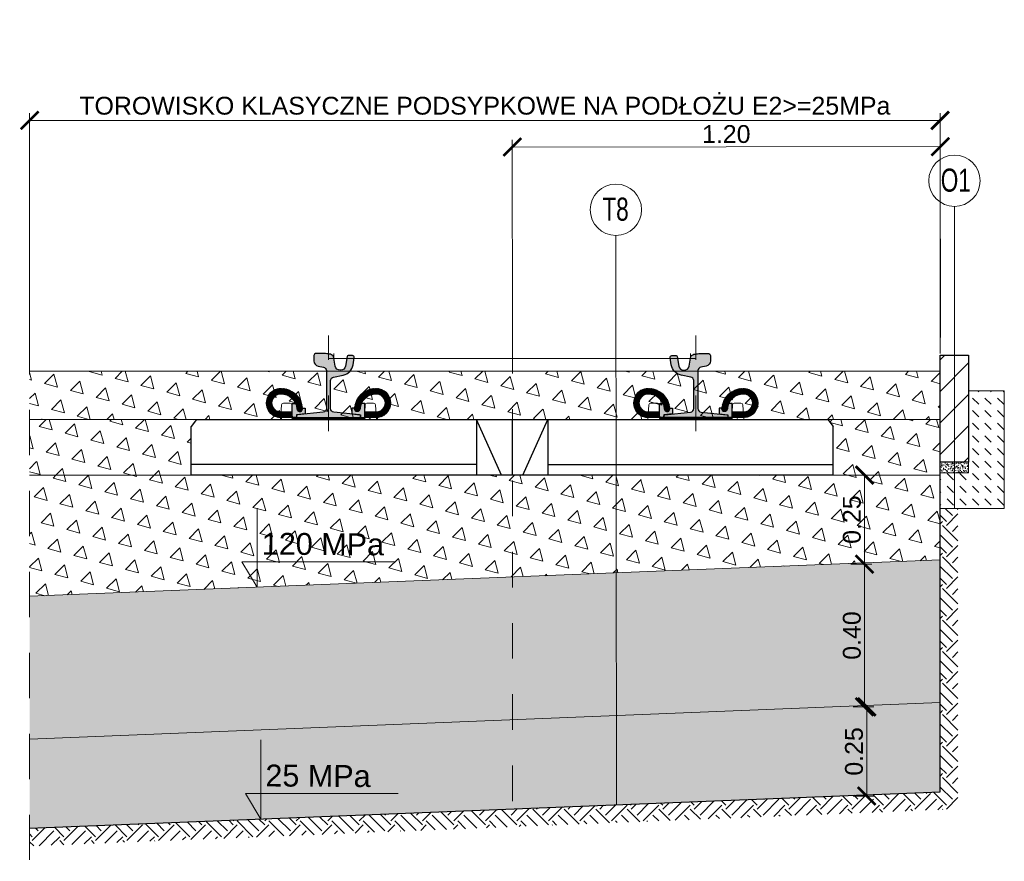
# Model space of a CAD drawing. Header units: feet. Extents: x 210.7 to 255.4, y -209.3 to -191.9.
# Tile 20 of 25: x 238.9 to 241.6, y -201.5 to -199.1. Entities that reach past the tile are written whole.
import ezdxf

# ---------------------------------------------------------------- set-up
doc = ezdxf.new("R2010")
doc.units = ezdxf.units.FT
doc.header["$MEASUREMENT"] = 0
doc.header["$PDMODE"] = 34
doc.linetypes.add('DASHDOT2', pattern=[12.7, 6.35, -3.175, 0, -3.175])
doc.linetypes.add('DASHED', pattern=[19.05, 12.7, -6.350000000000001])
for name, color, linetype, lineweight in [('BETON kresk', 8, 'Continuous', 9), ('Geowłóknina', 160, 'Continuous', 30), ('M_PRZERYWANE', 1, 'DASHED', 20), ('Miesz_niezw', 251, 'Continuous', 9), ('Mieszanka_niezw_0_315', 44, 'Continuous', 15), ('Opis', 7, 'Continuous', 15), ('Opis (wydruk czarny)', 7, 'Continuous', 15), ('Osie', 1, 'DASHDOT2', 13), ('oś-szyny', 1, 'DASHDOT2', 0), ('Podkład', 7, 'Continuous', 30), ('Podlew ciągły z poliuretanu', 1, 'Continuous', 9), ('Podsypka cementowo-piaskowa', 251, 'Continuous', 15), ('Podłoże gruntowe', 7, 'Continuous', 13), ('Sb3', 7, 'Continuous', 15), ('sb4', 7, 'Continuous', 15), ('Wymiar', 7, 'Continuous', 15)]:
    doc.layers.add(name, color=color, linetype=linetype, lineweight=lineweight)
for name, color, linetype in [('beton obram', 7, 'Continuous'), ('Podkadka sprężysta', 1, 'Continuous'), ('Szyna', 7, 'Continuous')]:
    doc.layers.add(name, color=color, linetype=linetype)
doc.layers.add('brudnopis', color=50, linetype='Continuous', lineweight=30, plot=False)
doc.styles.add('opis', font='arial.ttf', dxfattribs={"height": 0.05})
doc.styles.add('Opis_1_25', font='arial.ttf', dxfattribs={"height": 0.05})
doc.styles.add('Romans', font='romans.shx', dxfattribs={"width": 0.7})
doc.dimstyles.new('1_25_DK$0', dxfattribs={"dimtxt": 0.05, "dimasz": 0.05, "dimexe": 0.02, "dimexo": 0.05, "dimgap": 0.01, "dimtad": 1, "dimdec": 3, "dimzin": 3, "dimdsep": 46, "dimtxsty": 'Opis_1_25', "dimblk": 'ARCHTICK', "dimcen": 0.05, "dimclrd": 256, "dimclre": 256, "dimazin": 3, "dimtfac": 1, "dimtdec": 3, "dimtofl": 0, "dimtmove": 0, "dimatfit": 3, "dimldrblk": 'ARCHTICK', "dimfxl": 1, "dimfrac": 2, "dimtolj": 1, "dimtzin": 3, "dimlwd": -1, "dimlwe": -1, "dimarcsym": 0})
pattern_1 = [(105, (17.54245236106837, 0), (-0.07244443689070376, 0.01941142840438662), [0.03750000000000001, -0.03750000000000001]), (165, (17.54245236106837, 0), (-0.05303300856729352, -0.05303300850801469), [0.03750000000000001, -0.03750000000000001]), (45, (17.50623014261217, 0.009705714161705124), (-0.01941142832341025, 0.07244443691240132), [0.03750000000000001, -0.03750000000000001])]
pattern_2 = [(49.99999999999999, (-1.302596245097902, 0), (0.07172601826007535, -0.006275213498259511), [0.0075, -0.0825]), (355, (-1.302596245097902, 0), (-0.0138751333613, 0.07521921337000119), [0.006, -0.066]), (100.45144446, (-1.296619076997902, -0.0005229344), (0.0578508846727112, 0.06894399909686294), [0.006374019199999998, -0.07011421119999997]), (46.18420000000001, (-1.302596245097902, 0.02), (0.1067241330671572, -0.01655192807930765), [0.01125, -0.12375]), (96.63563549, (-1.293702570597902, 0.0186206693), (0.09346619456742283, 0.09741186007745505), [0.0095610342, -0.105171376]), (351.1841639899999, (-1.302596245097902, 0.02), (0.09346619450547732, 0.09741186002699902), [0.009000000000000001, -0.0990000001]), (21, (-1.292596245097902, 0.015), (0.05969070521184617, -0.04026188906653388), [0.0075, -0.0825]), (326.0000000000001, (-1.292596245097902, 0.015), (0.02433153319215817, 0.0725150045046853), [0.006, -0.066]), (71.45144474, (-1.287622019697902, 0.0116448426), (0.08402223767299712, 0.03225311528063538), [0.006374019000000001, -0.0701142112]), (37.50000000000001, (-1.302596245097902, 0), (0.001215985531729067, 0.03328938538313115), [0, -0.0652, 0, -0.067, 0, -0.06625]), (7.499999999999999, (-1.302596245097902, 0), (0.02630695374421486, 0.03944117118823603), [0, -0.0382, 0, -0.0637, 0, -0.02525]), (327.5, (-1.324896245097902, 0), (0.0533822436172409, -0.002255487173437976), [0, -0.025, 0, -0.078, 0, -0.1035]), (317.5, (-1.334896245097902, 0), (0.05831861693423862, 0.01001049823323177), [0, -0.0325, 0, -0.0518, 0, -0.0735])]

# ---------------------------------------------------------------- blocks, each defined once
blk = doc.blocks.new('_ArchTick')
at = {"color": 0, "linetype": 'ByBlock', "lineweight": 0, "const_width": 0.15}
blk.add_lwpolyline([(-0.5, -0.5), (0.5, 0.5)], dxfattribs=at)
blk = doc.blocks.new('*D75')
at = {"layer": 'DEFPOINTS', "color": 0, "transparency": 16777216}
for p in [(241.4677424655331, -199.4071467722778), (238.9144882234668, -200.1108375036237), (241.4677424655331, -200.1108375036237)]:
    blk.add_point(p, dxfattribs=at)
at = {"layer": 'Wymiar', "transparency": 16777216}
for p, q in [((238.9144882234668, -200.0608375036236), (238.9144882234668, -199.3871467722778)), ((241.4677424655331, -200.0608375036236), (241.4677424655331, -199.3871467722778)), ((238.9144882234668, -199.4071467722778), (241.4677424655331, -199.4071467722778))]:
    blk.add_line(p, q, dxfattribs=at)
at = {"layer": 'Wymiar', "transparency": 16777216, "xscale": 0.05, "yscale": 0.05, "zscale": 0.05, "rotation": 180}
blk.add_blockref('_ArchTick', (238.9144882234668, -199.4071467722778), dxfattribs=at)
at = {"layer": 'Wymiar', "transparency": 16777216, "xscale": 0.05, "yscale": 0.05, "zscale": 0.05}
blk.add_blockref('_ArchTick', (241.4677424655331, -199.4071467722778), dxfattribs=at)
at = {"layer": 'Wymiar', "color": 0, "transparency": 16777216, "insert": (240.1911153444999, -199.3663657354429), "char_height": 0.05, "attachment_point": 5, "style": 'Opis_1_25'}
blk.add_mtext('\\A1;TOROWISKO KLASYCZNE PODSYPKOWE NA PODŁOŻU E2>=25MPa', dxfattribs=at)
blk = doc.blocks.new('*D76')
at = {"layer": 'DEFPOINTS', "color": 0, "transparency": 16777216}
for p in [(241.46815975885, -199.4808866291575), (240.2686472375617, -200.0669116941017), (241.4686472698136, -200.0659117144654)]:
    blk.add_point(p, dxfattribs=at)
at = {"layer": 'Wymiar', "transparency": 16777216}
for p, q in [((240.2686055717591, -200.0169117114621), (240.268143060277, -199.461886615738)), ((241.468605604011, -200.0159117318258), (241.468143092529, -199.4608866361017)), ((240.2681597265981, -199.4818866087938), (241.46815975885, -199.4808866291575))]:
    blk.add_line(p, q, dxfattribs=at)
at = {"layer": 'Wymiar', "transparency": 16777216, "xscale": 0.05, "yscale": 0.05, "zscale": 0.05}
for p, rotation in [((240.2681597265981, -199.4818866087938), 180.0477454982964), ((241.46815975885, -199.4808866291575), 0.04774549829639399)]:
    blk.add_blockref('_ArchTick', p, dxfattribs=dict(at, rotation=rotation))
at = {"layer": 'Wymiar', "color": 0, "transparency": 16777216, "insert": (240.8681301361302, -199.4458579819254), "char_height": 0.05, "attachment_point": 5, "rotation": 0.047745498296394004, "style": 'Opis_1_25'}
blk.add_mtext('\\A1;1.20', dxfattribs=at)
blk = doc.blocks.new('PS-60R2-SB4-1800')
h = blk.add_hatch(color=251)
edge = h.paths.add_edge_path()
edge.add_arc((-64.85020978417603, 18.20540894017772), 4.499999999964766, 4.328325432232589, 24.187061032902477, ccw=False)
edge.add_arc((-59.5653256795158, 18.60540894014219), 0.8000000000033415, 184.3283254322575, 364.3283254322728)
edge.add_arc((-64.85020978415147, 18.2054089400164), 6.099999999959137, 4.328325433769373, 5.518464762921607)
edge.add_line((-58.77848170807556, 18.79202480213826), (-58.02596563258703, 18.79189964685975))
edge.add_line((-58.02596563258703, 18.79189964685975), (-58.01851709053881, 17.15335696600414))
edge.add_line((-58.01851709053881, 17.15335696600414), (-60.51127112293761, 16.90517299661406))
edge.add_line((-60.51127112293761, 16.90517299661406), (-60.51143550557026, 16.10521954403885))
edge.add_line((-60.51143550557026, 16.10521954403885), (-61.65020978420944, 16.1054089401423))
edge.add_line((-61.65020978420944, 16.1054089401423), (-61.70545377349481, 17.70880618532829))
edge.add_line((-61.70545377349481, 17.70880618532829), (-61.70506451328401, 20.04929525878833))
edge.add_line((-61.70506451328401, 20.04929525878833), (-60.74525279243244, 20.04913562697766))
h = blk.add_hatch(color=251)
edge = h.paths.add_edge_path()
edge.add_arc((-38.14976804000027, 18.20942884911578), 4.499999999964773, 155.8129389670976, 175.6716745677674)
edge.add_arc((-43.43465214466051, 18.60942884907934), 0.8000000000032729, 175.6716745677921, 355.6716745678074, ccw=False)
edge.add_arc((-38.14976804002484, 18.20942884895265), 6.099999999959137, 174.4815352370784, 175.6716745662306, ccw=False)
edge.add_line((-44.22149611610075, 18.7960447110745), (-44.97401219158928, 18.79591955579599))
edge.add_line((-44.97401219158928, 18.79591955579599), (-44.9814607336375, 17.15737687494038))
edge.add_line((-44.9814607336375, 17.15737687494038), (-42.4887067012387, 16.90919290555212))
edge.add_line((-42.4887067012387, 16.90919290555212), (-42.48854231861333, 16.10923945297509))
edge.add_line((-42.48854231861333, 16.10923945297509), (-41.34976803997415, 16.10942884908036))
edge.add_line((-41.34976803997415, 16.10942884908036), (-41.29452405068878, 17.71282609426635))
edge.add_line((-41.29452405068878, 17.71282609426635), (-41.2949133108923, 20.0533151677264))
edge.add_line((-41.2949133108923, 20.0533151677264), (-42.25472503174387, 20.05315553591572))
h = blk.add_hatch(color=251)
edge = h.paths.add_edge_path()
edge.add_arc((38.14985109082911, 18.20942884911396), 4.499999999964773, 4.328325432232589, 24.18706103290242, ccw=False)
edge.add_arc((43.43473519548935, 18.60942884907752), 0.8000000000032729, 184.3283254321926, 364.3283254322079)
edge.add_arc((38.14985109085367, 18.20942884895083), 6.099999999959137, 4.328325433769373, 5.518464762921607)
edge.add_line((44.22157916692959, 18.79604471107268), (44.97409524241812, 18.79591955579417))
edge.add_line((44.97409524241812, 18.79591955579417), (44.98154378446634, 17.15737687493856))
edge.add_line((44.98154378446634, 17.15737687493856), (42.48878975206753, 16.9091929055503))
edge.add_line((42.48878975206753, 16.9091929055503), (42.48862536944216, 16.10923945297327))
edge.add_line((42.48862536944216, 16.10923945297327), (41.34985109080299, 16.10942884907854))
edge.add_line((41.34985109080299, 16.10942884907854), (41.29460710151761, 17.71282609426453))
edge.add_line((41.29460710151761, 17.71282609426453), (41.29499636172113, 20.05331516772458))
edge.add_line((41.29499636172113, 20.05331516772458), (42.25480808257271, 20.0531555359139))
h = blk.add_hatch(color=251)
edge = h.paths.add_edge_path()
edge.add_arc((64.85029283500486, 18.2054089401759), 4.499999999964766, 155.8129389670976, 175.6716745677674)
edge.add_arc((59.56540873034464, 18.60540894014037), 0.8000000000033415, 175.6716745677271, 355.67167456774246, ccw=False)
edge.add_arc((64.85029283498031, 18.20540894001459), 6.099999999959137, 174.4815352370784, 175.6716745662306, ccw=False)
edge.add_line((58.77856475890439, 18.79202480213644), (58.02604868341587, 18.79189964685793))
edge.add_line((58.02604868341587, 18.79189964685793), (58.01860014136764, 17.15335696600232))
edge.add_line((58.01860014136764, 17.15335696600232), (60.51135417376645, 16.90517299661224))
edge.add_line((60.51135417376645, 16.90517299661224), (60.5115185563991, 16.10521954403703))
edge.add_line((60.5115185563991, 16.10521954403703), (61.65029283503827, 16.10540894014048))
edge.add_line((61.65029283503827, 16.10540894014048), (61.70553682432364, 17.70880618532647))
edge.add_line((61.70553682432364, 17.70880618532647), (61.70514756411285, 20.04929525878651))
edge.add_line((61.70514756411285, 20.04929525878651), (60.74533584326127, 20.04913562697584))
at = {"layer": 'Podkadka sprężysta'}
h = blk.add_hatch(dxfattribs=at)
h.set_pattern_fill('ANSI37', color=256, angle=0.009529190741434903, style=0)
h.set_pattern_definition([(45.00952919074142, (-51.49991694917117, 15.60774071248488), (-0.08840304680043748, 0.08837364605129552), []), (135.0095291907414, (-51.49991694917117, 15.60774071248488), (-0.08837364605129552, -0.08840304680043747), [])])
h.paths.add_polyline_path([(-61.63283859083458, 15.60605544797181), (-61.65020978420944, 16.1054089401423), (-41.34976803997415, 16.10942884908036), (-41.36699530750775, 15.60942597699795)])
h = blk.add_hatch(dxfattribs=at)
h.set_pattern_fill('ANSI37', color=256, scale=100, style=0)
h.set_pattern_definition([(134.9904708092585, (51.5, 15.60774071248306), (0.08840304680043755, 0.08837364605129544), []), (44.99047080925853, (51.5, 15.60774071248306), (0.08837364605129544, -0.08840304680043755), [])])
h.paths.add_polyline_path([(61.63292164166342, 15.60605544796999), (61.65029283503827, 16.10540894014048), (41.34985109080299, 16.10942884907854), (41.36707835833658, 15.60942597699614)])
at = {"layer": 'sb4'}
h = blk.add_hatch(dxfattribs=at)
h.set_pattern_fill('ANSI31', color=256, angle=0.009529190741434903, style=0)
h.set_pattern_definition([(134.9904708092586, (-92.79758262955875, -4.70838610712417), (0.08840304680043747, 0.08837364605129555), [])])
edge = h.paths.add_edge_path()
edge.add_line((-61.65020978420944, 16.1054089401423), (-64.85020978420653, 16.1054089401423))
edge.add_arc((-64.8502097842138, 20.20540894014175), 4.099999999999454, 90.00000000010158, 270.00000000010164, ccw=False)
edge.add_arc((-64.85020978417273, 18.20540894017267), 6.099999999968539, 4.328325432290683, 90.00000000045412, ccw=False)
edge.add_arc((-59.5653256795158, 18.60540894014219), 0.8000000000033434, -175.67167456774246, 4.328325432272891, ccw=False)
edge.add_arc((-64.85020978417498, 18.20540894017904), 4.499999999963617, 4.328325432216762, 90.00000000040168)
edge.add_arc((-64.85020978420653, 20.20540894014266), 2.5, 90, 270)
edge.add_line((-64.85020978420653, 17.70540894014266), (-61.70580229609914, 17.70347502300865))
edge.add_line((-61.70580229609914, 17.70347502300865), (-61.65020978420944, 16.1054089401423))
h = blk.add_hatch(dxfattribs=at)
h.set_pattern_fill('ANSI31', color=256, angle=0.009529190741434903, style=0)
h.set_pattern_definition([(45.00952919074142, (-10.20239519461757, -4.704366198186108), (-0.08840304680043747, 0.08837364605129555), [])])
edge = h.paths.add_edge_path()
edge.add_line((-41.34976803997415, 16.10942884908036), (-38.14976803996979, 16.10942884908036))
edge.add_arc((-38.14976803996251, 20.2094288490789), 4.099999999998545, 269.9999999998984, 449.9999999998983)
edge.add_arc((-38.14976804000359, 18.20942884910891), 6.099999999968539, 89.99999999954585, 175.6716745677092)
edge.add_arc((-43.43465214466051, 18.60942884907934), 0.8000000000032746, 175.6716745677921, 355.6716745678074)
edge.add_arc((-38.14976804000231, 18.20942884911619), 4.499999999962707, 89.9999999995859, 175.6716745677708, ccw=False)
edge.add_arc((-38.14976803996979, 20.2094288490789), 2.5, -90, 90, ccw=False)
edge.add_line((-38.14976803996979, 17.7094288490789), (-41.29470646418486, 17.70753173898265))
edge.add_line((-41.29470646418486, 17.70753173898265), (-41.34976803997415, 16.10942884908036))
h = blk.add_hatch(dxfattribs=at)
h.set_pattern_fill('ANSI31', color=256, angle=0.009529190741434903, style=0)
h.set_pattern_definition([(134.9904708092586, (10.2024782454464, -4.704366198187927), (0.08840304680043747, 0.08837364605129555), [])])
edge = h.paths.add_edge_path()
edge.add_line((41.34985109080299, 16.10942884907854), (38.14985109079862, 16.10942884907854))
edge.add_arc((38.14985109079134, 20.20942884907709), 4.099999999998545, 90.00000000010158, 270.00000000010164, ccw=False)
edge.add_arc((38.14985109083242, 18.20942884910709), 6.099999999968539, 4.328325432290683, 90.00000000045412, ccw=False)
edge.add_arc((43.43473519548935, 18.60942884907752), 0.8000000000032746, -175.67167456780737, 4.328325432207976, ccw=False)
edge.add_arc((38.14985109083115, 18.20942884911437), 4.499999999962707, 4.328325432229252, 90.00000000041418)
edge.add_arc((38.14985109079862, 20.20942884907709), 2.5, 90, 270)
edge.add_line((38.14985109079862, 17.70942884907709), (41.29478951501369, 17.70753173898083))
edge.add_line((41.29478951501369, 17.70753173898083), (41.34985109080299, 16.10942884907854))
h = blk.add_hatch(dxfattribs=at)
h.set_pattern_fill('ANSI31', color=256, angle=0.009529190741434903, style=0)
h.set_pattern_definition([(45.00952919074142, (92.79766568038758, -4.708386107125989), (-0.08840304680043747, 0.08837364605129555), [])])
edge = h.paths.add_edge_path()
edge.add_line((61.65029283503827, 16.10540894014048), (64.85029283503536, 16.10540894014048))
edge.add_arc((64.85029283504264, 20.20540894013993), 4.099999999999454, 269.9999999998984, 449.9999999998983)
edge.add_arc((64.85029283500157, 18.20540894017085), 6.099999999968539, 89.9999999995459, 175.6716745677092)
edge.add_arc((59.56540873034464, 18.60540894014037), 0.8000000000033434, 175.6716745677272, 355.6716745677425)
edge.add_arc((64.85029283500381, 18.20540894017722), 4.499999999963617, 89.99999999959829, 175.6716745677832, ccw=False)
edge.add_arc((64.85029283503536, 20.20540894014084), 2.5, -90, 90, ccw=False)
edge.add_line((64.85029283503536, 17.70540894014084), (61.70588534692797, 17.70347502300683))
edge.add_line((61.70588534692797, 17.70347502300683), (61.65029283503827, 16.10540894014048))
at = {"layer": 'Szyna'}
h = blk.add_hatch(color=256, dxfattribs=at)
edge = h.paths.add_edge_path()
edge.add_arc((-54.07513544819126, 32.0297057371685), 1.499999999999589, 180.0000026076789, 258.6900701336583)
edge.add_line((-54.36930958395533, 30.5588347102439), (-52.90401923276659, 30.26577670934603))
edge.add_arc((-53.10013532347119, 29.28519602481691), 0.9999999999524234, 2.595729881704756e-06, 78.69007012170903, ccw=False)
edge.add_line((-52.10013532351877, 29.28519607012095), (-52.10013483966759, 18.64498753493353))
edge.add_arc((-53.10013483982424, 18.64498748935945), 1.000000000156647, -84.2894042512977, 2.611202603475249e-06, ccw=False)
edge.add_line((-53.00063107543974, 17.64995030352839), (-60.22998587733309, 16.92701449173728))
edge.add_arc((-60.20013474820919, 16.62850333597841), 0.3000000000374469, 95.71059571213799, 180.0000025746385)
edge.add_line((-60.50013474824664, 16.62850332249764), (-60.5001347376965, 16.3999995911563))
edge.add_arc((-60.20013473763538, 16.39999960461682), 0.3000000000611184, 180.0000025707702, 270.0000025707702)
edge.add_line((-60.20013472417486, 16.09999960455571), (-42.80013472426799, 16.1000003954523))
edge.add_arc((-42.80013473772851, 16.40000039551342), 0.3000000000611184, 270.0000025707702, 360.0000025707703)
edge.add_line((-42.50013473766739, 16.40000040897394), (-42.50013474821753, 16.62850414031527))
edge.add_arc((-42.80013474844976, 16.62850412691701), 0.3000000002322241, 2.558879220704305e-06, 84.28940942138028)
edge.add_line((-42.77028364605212, 16.92701528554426), (-49.99963851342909, 17.64995044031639))
edge.add_arc((-49.90013483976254, 18.64498763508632), 1.000000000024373, 180.0000026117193, 264.28940947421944, ccw=False)
edge.add_line((-50.90013483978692, 18.64498758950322), (-50.90013519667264, 26.49519612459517))
edge.add_arc((-49.90013519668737, 26.49519617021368), 0.9999999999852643, 101.30993508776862, 180.0000026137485, ccw=False)
edge.add_line((-50.0962513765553, 27.47577683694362), (-47.38879003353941, 28.0172692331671))
edge.add_arc((-48.07519666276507, 31.44930156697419), 3.500000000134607, 281.3099350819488, 350.5376803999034)
edge.add_line((-44.6228179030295, 30.87390526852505), (-44.28216873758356, 32.91780083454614))
edge.add_arc((-44.77536570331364, 33.00000030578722), 0.5000000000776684, 350.5376803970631, 450.000002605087)
edge.add_line((-44.77536572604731, 33.50000030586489), (-45.99262867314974, 33.50000025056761))
edge.add_arc((-45.99262865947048, 33.20000025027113), 0.3000000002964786, 90.00000261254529, 170.5376804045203)
edge.add_line((-46.28854683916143, 33.24931993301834), (-46.7379117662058, 30.55312961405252))
edge.add_arc((-48.09913539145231, 30.78000015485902), 1.380000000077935, 270.0000025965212, 350.5376803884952, ccw=False)
edge.add_line((-48.09913532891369, 29.40000015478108), (-48.25113532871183, 29.40000014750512))
edge.add_arc((-48.2511353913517, 30.78000014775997), 1.380000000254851, 189.4623248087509, 270.00000260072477, ccw=False)
edge.add_line((-49.61235899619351, 30.55312948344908), (-49.98892671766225, 32.81253518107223))
edge.add_arc((-51.27123880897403, 32.59881643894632), 1.300000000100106, 9.462324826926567, 76.81804508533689)
edge.add_arc((-52.79913517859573, 26.07535626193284), 7.999999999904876, 76.81804506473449, 86.81323531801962)
edge.add_arc((-54.02213417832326, 4.109376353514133), 29.99999999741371, 86.81323532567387, 90.3828454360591)
edge.add_arc((-54.16913517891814, 26.10888522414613), 8.000000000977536, 90.38284543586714, 96.93827769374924)
edge.add_arc((-55.07513551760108, 33.55396167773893), 0.500000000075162, 96.93827769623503, 180.000002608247)
edge.add_line((-55.57513551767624, 33.55396165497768), (-55.57513544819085, 32.02970566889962))
h = blk.add_hatch(color=256, dxfattribs=at)
edge = h.paths.add_edge_path()
edge.add_arc((54.0752184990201, 32.02970573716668), 1.499999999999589, 281.30992986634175, 359.99999739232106, ccw=False)
edge.add_line((54.36939263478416, 30.55883471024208), (52.90410228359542, 30.26577670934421))
edge.add_arc((53.10021837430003, 29.28519602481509), 0.9999999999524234, 101.3099298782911, 179.99999740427)
edge.add_line((52.10021837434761, 29.28519607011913), (52.10021789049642, 18.64498753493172))
edge.add_arc((53.10021789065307, 18.64498748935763), 1.000000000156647, 179.9999973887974, 264.2894042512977)
edge.add_line((53.00071412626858, 17.64995030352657), (60.23006892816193, 16.92701449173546))
edge.add_arc((60.20021779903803, 16.62850333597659), 0.3000000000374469, -2.574638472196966e-06, 84.289404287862, ccw=False)
edge.add_line((60.50021779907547, 16.62850332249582), (60.50021778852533, 16.39999959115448))
edge.add_arc((60.20021778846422, 16.399999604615), 0.3000000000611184, 269.9999974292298, 359.9999974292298, ccw=False)
edge.add_line((60.20021777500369, 16.09999960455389), (42.80021777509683, 16.10000039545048))
edge.add_arc((42.80021778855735, 16.4000003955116), 0.3000000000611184, 179.9999974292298, 269.9999974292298, ccw=False)
edge.add_line((42.50021778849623, 16.40000040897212), (42.50021779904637, 16.62850414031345))
edge.add_arc((42.80021779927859, 16.62850412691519), 0.3000000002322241, 95.71059057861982, 179.9999974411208, ccw=False)
edge.add_line((42.77036669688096, 16.92701528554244), (49.99972156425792, 17.64995044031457))
edge.add_arc((49.90021789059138, 18.6449876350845), 1.000000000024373, 275.7105905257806, 359.9999973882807)
edge.add_line((50.90021789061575, 18.6449875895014), (50.90021824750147, 26.49519612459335))
edge.add_arc((49.90021824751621, 26.49519617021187), 0.9999999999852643, 359.9999973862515, 438.6900649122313)
edge.add_line((50.09633442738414, 27.4757768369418), (47.38887308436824, 28.01726923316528))
edge.add_arc((48.0752797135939, 31.44930156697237), 3.500000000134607, 189.4623196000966, 258.69006491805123, ccw=False)
edge.add_line((44.62290095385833, 30.87390526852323), (44.2822517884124, 32.91780083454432))
edge.add_arc((44.77544875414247, 33.0000003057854), 0.5000000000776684, 89.99999739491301, 189.4623196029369, ccw=False)
edge.add_line((44.77544877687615, 33.50000030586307), (45.99271172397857, 33.50000025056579))
edge.add_arc((45.99271171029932, 33.20000025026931), 0.3000000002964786, 9.462319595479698, 89.99999738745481, ccw=False)
edge.add_line((46.28862988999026, 33.24931993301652), (46.73799481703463, 30.5531296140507))
edge.add_arc((48.09921844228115, 30.7800001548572), 1.380000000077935, 189.4623196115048, 269.9999974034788)
edge.add_line((48.09921837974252, 29.40000015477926), (48.25121837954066, 29.40000014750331))
edge.add_arc((48.25121844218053, 30.78000014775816), 1.380000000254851, 269.9999973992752, 350.5376751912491)
edge.add_line((49.61244204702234, 30.55312948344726), (49.98900976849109, 32.81253518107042))
edge.add_arc((51.27132185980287, 32.5988164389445), 1.300000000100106, 103.1819549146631, 170.5376751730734, ccw=False)
edge.add_arc((52.79921822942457, 26.07535626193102), 7.999999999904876, 93.18676468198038, 103.18195493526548, ccw=False)
edge.add_arc((54.02221722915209, 4.109376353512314), 29.99999999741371, 89.61715456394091, 93.18676467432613, ccw=False)
edge.add_arc((54.16921822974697, 26.10888522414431), 8.000000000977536, 83.06172230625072, 89.61715456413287, ccw=False)
edge.add_arc((55.07521856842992, 33.55396167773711), 0.500000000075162, -2.6082469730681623e-06, 83.06172230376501, ccw=False)
edge.add_line((55.57521856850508, 33.55396165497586), (55.57521849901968, 32.0297056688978))
for p, q in [((-60.51162242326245, 16.90321591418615), (-60.51145789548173, 16.10624195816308)), ((-42.4887067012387, 16.90919290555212), (-42.48854231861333, 16.10923945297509)), ((42.48878975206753, 16.9091929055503), (42.48862536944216, 16.10923945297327)), ((60.51170547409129, 16.90321591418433), (60.51154094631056, 16.10624195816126)), ((-61.63283859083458, 15.60605544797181), (-64.95012177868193, 15.60550373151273))]:
    blk.add_line(p, q)
for points in [[(-60.74525279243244, 20.04913562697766, -0.08686759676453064), (-60.36304403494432, 18.54503158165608, 1.000000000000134), (-58.76760732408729, 18.66578629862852, 0.005193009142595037), (-58.77848170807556, 18.79202480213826), (-58.02596563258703, 18.79189964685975), (-58.01851709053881, 17.15335696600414), (-60.51127112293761, 16.90517299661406), (-60.51143550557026, 16.10521954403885), (-61.65020978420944, 16.1054089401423), (-61.70545377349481, 17.70880618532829), (-61.70506451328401, 20.04929525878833)], [(-42.25472503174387, 20.05315553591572, 0.08686759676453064), (-42.63693378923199, 18.54905149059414, -1.000000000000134), (-44.23237050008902, 18.66980620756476, -0.005193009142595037), (-44.22149611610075, 18.7960447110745), (-44.97401219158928, 18.79591955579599), (-44.9814607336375, 17.15737687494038), (-42.4887067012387, 16.90919290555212), (-42.48854231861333, 16.10923945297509), (-41.34976803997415, 16.10942884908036), (-41.29452405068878, 17.71282609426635), (-41.2949133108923, 20.0533151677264)], [(42.25480808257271, 20.0531555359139, -0.08686759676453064), (42.63701684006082, 18.54905149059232, 1.000000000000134), (44.23245355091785, 18.66980620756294, 0.005193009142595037), (44.22157916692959, 18.79604471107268), (44.97409524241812, 18.79591955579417), (44.98154378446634, 17.15737687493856), (42.48878975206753, 16.9091929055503), (42.48862536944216, 16.10923945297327), (41.34985109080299, 16.10942884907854), (41.29460710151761, 17.71282609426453), (41.29499636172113, 20.05331516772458)], [(60.74533584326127, 20.04913562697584, 0.08686759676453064), (60.36312708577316, 18.54503158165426, -1.000000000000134), (58.76769037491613, 18.6657862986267, -0.005193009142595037), (58.77856475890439, 18.79202480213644), (58.02604868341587, 18.79189964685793), (58.01860014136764, 17.15335696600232), (60.51135417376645, 16.90517299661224), (60.5115185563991, 16.10521954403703), (61.65029283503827, 16.10540894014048), (61.70553682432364, 17.70880618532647), (61.70514756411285, 20.04929525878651)]]:
    blk.add_lwpolyline(points, format="xyb", close=True)
at = {"layer": 'brudnopis', "lineweight": 0, "ltscale": 5}
for p, q in [((-49.97017078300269, 32.69999960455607), (-49.97017078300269, 34.10870663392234)), ((49.97025383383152, 32.69999960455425), (49.97025383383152, 34.10870663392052)), ((-51.50000000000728, 32.69999960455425), (51.50008305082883, 32.69999960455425))]:
    blk.add_line(p, q, dxfattribs=at)
at = {"layer": 'oś-szyny', "ltscale": 0.002}
for p, q in [((-51.5, 12.34887240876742), (-51.5, 39.15927775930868)), ((51.50008305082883, 12.3488724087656), (51.50008305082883, 39.15927775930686))]:
    blk.add_line(p, q, dxfattribs=at)
at = {"layer": 'Podkadka sprężysta'}
for points in [[(-61.63283859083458, 15.60605544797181), (-61.65020978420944, 16.1054089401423), (-41.34976803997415, 16.10942884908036), (-41.36699530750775, 15.60942597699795)], [(61.63292164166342, 15.60605544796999), (61.65029283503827, 16.10540894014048), (41.34985109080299, 16.10942884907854), (41.36707835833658, 15.60942597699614)]]:
    blk.add_lwpolyline(points, close=True, dxfattribs=at)
at = {"layer": 'Podkład', "ltscale": 5}
for p, q in [((-88.5, 15.60000000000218), (-90, 13.60000000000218)), ((88.50000000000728, 15.60000000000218), (-88.49999999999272, 15.60000000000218)), ((-10, 15.60000000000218), (-10, 1.818989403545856e-12)), ((-3, 1.818989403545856e-12), (-10, 15.60000000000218)), ((0, 15.60000000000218), (0, 1.818989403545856e-12)), ((0, 15.60000000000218), (0, 1.818989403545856e-12)), ((3, 1.818989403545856e-12), (10, 15.60000000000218)), ((10, 15.60000000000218), (10, 1.818989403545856e-12)), ((88.5, 15.60000000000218), (90, 13.60000000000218)), ((-90, 1.818989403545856e-12), (-90, 13.60000000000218)), ((90, 1.818989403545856e-12), (90, 13.60000000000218)), ((-10, 3.000000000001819), (-90, 3.000000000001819)), ((10, 3.000000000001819), (89.99999999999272, 3.000000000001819)), ((-89.99999999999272, 0), (89.99999999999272, 1.818989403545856e-12))]:
    blk.add_line(p, q, dxfattribs=at)
at = {"layer": 'Sb3'}
for points in [[(-61.63283859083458, 15.60605544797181), (-61.77465327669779, 19.6826699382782, 0.4041133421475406), (-62.27443416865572, 20.1652867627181), (-64.16259709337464, 20.16497273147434, 0.3936855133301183), (-64.6612744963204, 19.70015658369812), (-64.95012177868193, 15.60550373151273)], [(61.63292164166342, 15.60605544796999), (61.77473632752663, 19.68266993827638, -0.4041133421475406), (62.27451721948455, 20.16528676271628), (64.16268014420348, 20.16497273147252, -0.3936855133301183), (64.66135754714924, 19.7001565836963), (64.95020482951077, 15.60550373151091)]]:
    blk.add_lwpolyline(points, format="xyb", close=True, dxfattribs=at)
for points in [[(-41.36699530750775, 15.60942597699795), (-41.22653663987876, 19.68608741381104, -0.4041133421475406), (-40.72691630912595, 20.16887045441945), (-38.8387533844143, 20.16918448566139, -0.3936855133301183), (-38.33992139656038, 19.70453423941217), (-38.04971211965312, 15.60997769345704), (-41.36699530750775, 15.60942597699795)], [(41.36707835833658, 15.60942597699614), (41.22661969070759, 19.68608741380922, 0.4041133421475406), (40.72699935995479, 20.16887045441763), (38.83883643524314, 20.16918448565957, 0.3936855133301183), (38.34000444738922, 19.70453423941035), (38.04979517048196, 15.60997769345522), (41.36707835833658, 15.60942597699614)]]:
    blk.add_lwpolyline(points, format="xyb", dxfattribs=at)
at = {"layer": 'sb4'}
for points in [[(-61.65020978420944, 16.1054089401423), (-64.85020978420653, 16.1054089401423, -1), (-64.85020978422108, 24.30540894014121, -0.3922565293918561), (-58.76760732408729, 18.66578629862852, -1.000000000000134), (-60.36304403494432, 18.54503158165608, 0.3922565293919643), (-64.85020978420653, 22.70540894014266, 0.9999999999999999), (-64.85020978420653, 17.70540894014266), (-61.70580229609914, 17.70347502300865)], [(-41.34976803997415, 16.10942884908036), (-38.14976803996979, 16.10942884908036, 1), (-38.14976803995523, 24.30942884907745, 0.3922565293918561), (-44.23237050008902, 18.66980620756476, 1.000000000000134), (-42.63693378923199, 18.54905149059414, -0.3922565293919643), (-38.14976803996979, 22.7094288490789, -0.9999999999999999), (-38.14976803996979, 17.7094288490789), (-41.29470646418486, 17.70753173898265)], [(41.34985109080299, 16.10942884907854), (38.14985109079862, 16.10942884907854, -1), (38.14985109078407, 24.30942884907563, -0.3922565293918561), (44.23245355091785, 18.66980620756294, -1.000000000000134), (42.63701684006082, 18.54905149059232, 0.3922565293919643), (38.14985109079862, 22.70942884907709, 0.9999999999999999), (38.14985109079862, 17.70942884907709), (41.29478951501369, 17.70753173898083)], [(61.65029283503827, 16.10540894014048), (64.85029283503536, 16.10540894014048, 1), (64.85029283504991, 24.30540894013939, 0.3922565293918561), (58.76769037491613, 18.6657862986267, 1.000000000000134), (60.36312708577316, 18.54503158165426, -0.3922565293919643), (64.85029283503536, 22.70540894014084, -0.9999999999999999), (64.85029283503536, 17.70540894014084), (61.70588534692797, 17.70347502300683)]]:
    blk.add_lwpolyline(points, format="xyb", close=True, dxfattribs=at)
for points in [[(-61.70527135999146, 17.70351183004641), (-61.65020978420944, 16.1054089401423)], [(-41.29470646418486, 17.70753173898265), (-41.34976803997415, 16.10942884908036)]]:
    blk.add_lwpolyline(points, dxfattribs=at)
at = {"layer": 'Szyna'}
for points in [[(-55.57513544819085, 32.02970566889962, 0.3575107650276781), (-54.36930958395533, 30.5588347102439), (-52.90401923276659, 30.26577670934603, -0.3575107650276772), (-52.10013532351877, 29.28519607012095), (-52.10013483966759, 18.64498753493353, -0.3853135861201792), (-53.00063107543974, 17.64995030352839), (-60.22998587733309, 16.92701449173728, 0.3853135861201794), (-60.50013474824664, 16.62850332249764), (-60.5001347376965, 16.3999995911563, 0.414213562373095), (-60.20013472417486, 16.09999960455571), (-42.80013472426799, 16.1000003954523, 0.414213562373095), (-42.50013473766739, 16.40000040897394), (-42.50013474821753, 16.62850414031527, 0.3853135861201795), (-42.77028364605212, 16.92701528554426), (-49.99963851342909, 17.64995044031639, -0.385313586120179), (-50.90013483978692, 18.64498758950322), (-50.90013519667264, 26.49519612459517, -0.357510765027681), (-50.0962513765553, 27.47577683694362), (-47.38879003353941, 28.0172692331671, 0.3115981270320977), (-44.6228179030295, 30.87390526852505), (-44.28216873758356, 32.91780083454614, 0.4634545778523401), (-44.77536572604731, 33.50000030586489), (-45.99262867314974, 33.50000025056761, 0.3666293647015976), (-46.28854683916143, 33.24931993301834), (-46.7379117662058, 30.55312961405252, -0.3666293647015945), (-48.09913532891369, 29.40000015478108), (-48.25113532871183, 29.40000014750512, -0.3666293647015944), (-49.61235899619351, 30.55312948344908), (-49.98892671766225, 32.81253518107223), (-49.98892671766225, 32.81253518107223, 0.3026593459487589), (-50.97478130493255, 33.86456244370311, 0.04363991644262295), (-52.35440826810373, 34.06298532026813, 0.01557662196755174), (-54.22259008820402, 34.10870663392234), (-54.22259008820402, 34.10870663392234, 0.02861127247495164), (-55.13553554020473, 34.05030010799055, 0.3791741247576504), (-55.57513551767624, 33.55396165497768)], [(55.57521849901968, 32.0297056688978, -0.3575107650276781), (54.36939263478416, 30.55883471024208), (52.90410228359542, 30.26577670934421, 0.3575107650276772), (52.10021837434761, 29.28519607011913), (52.10021789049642, 18.64498753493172, 0.3853135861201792), (53.00071412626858, 17.64995030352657), (60.23006892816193, 16.92701449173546, -0.3853135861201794), (60.50021779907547, 16.62850332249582), (60.50021778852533, 16.39999959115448, -0.414213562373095), (60.20021777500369, 16.09999960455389), (42.80021777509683, 16.10000039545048, -0.414213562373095), (42.50021778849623, 16.40000040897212), (42.50021779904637, 16.62850414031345, -0.3853135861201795), (42.77036669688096, 16.92701528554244), (49.99972156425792, 17.64995044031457, 0.385313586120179), (50.90021789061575, 18.6449875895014), (50.90021824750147, 26.49519612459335, 0.357510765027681), (50.09633442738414, 27.4757768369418), (47.38887308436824, 28.01726923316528, -0.3115981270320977), (44.62290095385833, 30.87390526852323), (44.2822517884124, 32.91780083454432, -0.4634545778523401), (44.77544877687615, 33.50000030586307), (45.99271172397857, 33.50000025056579, -0.3666293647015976), (46.28862988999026, 33.24931993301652), (46.73799481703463, 30.5531296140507, 0.3666293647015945), (48.09921837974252, 29.40000015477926), (48.25121837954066, 29.40000014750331, 0.3666293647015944), (49.61244204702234, 30.55312948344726), (49.98900976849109, 32.81253518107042), (49.98900976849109, 32.81253518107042, -0.3026593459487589), (50.97486435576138, 33.86456244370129, -0.04363991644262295), (52.35449131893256, 34.06298532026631, -0.01557662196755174), (54.22267313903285, 34.10870663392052), (54.22267313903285, 34.10870663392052, -0.02861127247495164), (55.13561859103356, 34.05030010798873, -0.3791741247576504), (55.57521856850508, 33.55396165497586)]]:
    blk.add_lwpolyline(points, format="xyb", close=True, dxfattribs=at)
blk = doc.blocks.new('*D78')
at = {"layer": 'DEFPOINTS', "color": 0, "transparency": 16777216}
for p in [(241.167742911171, -200.4019116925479), (241.167742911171, -200.6519116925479), (241.2559374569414, -200.6519116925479)]:
    blk.add_point(p, dxfattribs=at)
at = {"layer": 'Wymiar', "transparency": 16777216}
for p, q in [((241.217742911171, -200.4019116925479), (241.2759374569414, -200.4019116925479)), ((241.2559374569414, -200.4019116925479), (241.2559374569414, -200.6519116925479)), ((241.2177429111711, -200.6519116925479), (241.2759374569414, -200.6519116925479))]:
    blk.add_line(p, q, dxfattribs=at)
at = {"layer": 'Wymiar', "transparency": 16777216, "xscale": 0.05, "yscale": 0.05, "zscale": 0.05}
for p, rotation in [((241.2559374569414, -200.4019116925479), 90), ((241.2559374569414, -200.6519116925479), 270)]:
    blk.add_blockref('_ArchTick', p, dxfattribs=dict(at, rotation=rotation))
at = {"layer": 'Wymiar', "color": 0, "transparency": 16777216, "insert": (241.2204088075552, -200.5269116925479), "char_height": 0.05, "attachment_point": 5, "rotation": 90, "style": 'Opis_1_25'}
blk.add_mtext('\\A1;0.25', dxfattribs=at)
blk = doc.blocks.new('*D77')
at = {"layer": 'DEFPOINTS', "color": 0, "transparency": 16777216}
for p in [(241.167742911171, -200.6519116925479), (241.1737381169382, -201.0519917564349), (241.2559374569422, -201.0519917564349)]:
    blk.add_point(p, dxfattribs=at)
at = {"layer": 'Wymiar', "transparency": 16777216}
for p, q in [((241.2177429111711, -200.6519116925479), (241.2759374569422, -200.6519116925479)), ((241.2559374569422, -200.6519116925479), (241.2559374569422, -201.0519917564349)), ((241.2237381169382, -201.0519917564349), (241.2759374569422, -201.0519917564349))]:
    blk.add_line(p, q, dxfattribs=at)
at = {"layer": 'Wymiar', "transparency": 16777216, "xscale": 0.05, "yscale": 0.05, "zscale": 0.05}
for p, rotation in [((241.2559374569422, -200.6519116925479), 90), ((241.2559374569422, -201.0519917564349), 270)]:
    blk.add_blockref('_ArchTick', p, dxfattribs=dict(at, rotation=rotation))
at = {"layer": 'Wymiar', "color": 0, "transparency": 16777216, "insert": (241.220408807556, -200.8519517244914), "char_height": 0.05, "attachment_point": 5, "rotation": 90, "style": 'Opis_1_25'}
blk.add_mtext('\\A1;0.40', dxfattribs=at)
blk = doc.blocks.new('*D81')
at = {"layer": 'DEFPOINTS', "color": 0, "transparency": 16777216}
for p in [(241.1737381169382, -201.0519917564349), (241.1737381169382, -201.3021916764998), (241.2619326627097, -201.3021916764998)]:
    blk.add_point(p, dxfattribs=at)
at = {"layer": 'Wymiar', "transparency": 16777216}
for p, q in [((241.2237381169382, -201.0519917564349), (241.2819326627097, -201.0519917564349)), ((241.2619326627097, -201.0519917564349), (241.2619326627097, -201.3021916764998)), ((241.2237381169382, -201.3021916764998), (241.2819326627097, -201.3021916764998))]:
    blk.add_line(p, q, dxfattribs=at)
at = {"layer": 'Wymiar', "transparency": 16777216, "xscale": 0.05, "yscale": 0.05, "zscale": 0.05}
for p, rotation in [((241.2619326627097, -201.0519917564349), 90), ((241.2619326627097, -201.3021916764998), 270)]:
    blk.add_blockref('_ArchTick', p, dxfattribs=dict(at, rotation=rotation))
at = {"layer": 'Wymiar', "color": 0, "transparency": 16777216, "insert": (241.2264040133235, -201.1770917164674), "char_height": 0.05, "attachment_point": 5, "rotation": 90, "style": 'Opis_1_25'}
blk.add_mtext('\\A1;0.25', dxfattribs=at)

msp = doc.modelspace()

# ---------------------------------------------------------------- hatches: boundary and pattern name
at = {"layer": 'BETON kresk'}
h = msp.add_hatch(dxfattribs=at)
h.set_pattern_fill('ANSI31', color=256, scale=0.5)
h.set_pattern_definition([(45, (-3.41378242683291, -90.96495820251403), (-0.04419417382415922, 0.04419417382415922), [])])
h.paths.add_polyline_path([(241.4677424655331, -200.3659117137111), (241.5477424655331, -200.3659117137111), (241.5477424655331, -200.0659117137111), (241.4677424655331, -200.0659117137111)])
at = {"layer": 'Miesz_niezw'}
h = msp.add_hatch(dxfattribs=at)
h.set_pattern_fill('TRIANG', color=256, scale=0.2, angle=45)
h.set_pattern_definition([(105, (27.54154755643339, 0), (-0.07244443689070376, 0.01941142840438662), [0.03750000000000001, -0.03750000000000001]), (165, (27.54154755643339, 0), (-0.05303300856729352, -0.05303300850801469), [0.03750000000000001, -0.03750000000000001]), (45, (27.50532533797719, 0.009705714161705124), (-0.01941142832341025, 0.07244443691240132), [0.03750000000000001, -0.03750000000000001])])
h.paths.add_polyline_path([(241.4677424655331, -200.1108375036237), (238.9144882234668, -200.1108375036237), (238.9144913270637, -200.2459224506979), (239.3827429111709, -200.2459116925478), (241.4677424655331, -200.2459224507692)])
h = msp.add_hatch(dxfattribs=at)
h.set_pattern_fill('TRIANG', color=256, scale=0.2, angle=45)
h.set_pattern_definition(pattern_1)
h.paths.add_polyline_path([(238.9144882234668, -200.2459332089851), (238.9144882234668, -200.4019116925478), (239.367742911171, -200.4019116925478), (239.3677429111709, -200.2659116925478), (239.3827429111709, -200.2459116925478)])
h = msp.add_hatch(dxfattribs=at)
h.set_pattern_fill('TRIANG', color=256, scale=0.2, angle=45)
h.set_pattern_definition(pattern_1)
h.paths.add_polyline_path([(241.1527429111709, -200.2459116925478), (241.1677429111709, -200.2659116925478), (241.1677429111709, -200.4019116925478), (241.4677424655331, -200.4019116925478), (241.4677424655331, -200.2459858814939)])
h = msp.add_hatch(dxfattribs=at)
h.set_pattern_fill('TRIANG', color=256, scale=0.2, angle=45)
h.set_pattern_definition(pattern_1)
h.paths.add_polyline_path([(238.9144882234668, -200.4019116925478), (238.9144882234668, -200.7420418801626), (241.4677424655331, -200.6399117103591), (241.4677424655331, -200.4019116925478)])
at = {"layer": 'Mieszanka_niezw_0_315', "ltscale": 10}
h = msp.add_hatch(dxfattribs=at)
h.set_pattern_fill('AR-CONC', color=256, scale=0.01, style=0)
h.set_pattern_definition(pattern_2)
h.paths.add_polyline_path([(238.9144882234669, -200.7420418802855), (238.9144882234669, -201.1423617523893), (241.4677424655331, -201.0402315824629), (241.4677424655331, -200.6399117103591)])
h = msp.add_hatch(dxfattribs=at)
h.set_pattern_fill('AR-CONC', color=256, scale=0.01, style=0)
h.set_pattern_definition(pattern_2)
h.paths.add_polyline_path([(238.9144882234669, -201.1423617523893), (238.9144882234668, -201.3925616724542), (241.4677424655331, -201.2904315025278), (241.4677424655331, -201.0402315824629)])
at = {"layer": 'Opis'}
h = msp.add_hatch(dxfattribs=at)
h.set_pattern_fill('DASH', color=256, scale=0.2, angle=135)
h.set_pattern_definition([(135, (-60.64157759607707, -3.132862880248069), (-0.03535533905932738, 3.469446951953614e-18), [0.025, -0.025])])
h.paths.add_polyline_path([(241.467742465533, -200.4959117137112), (241.6477424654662, -200.4959117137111), (241.6477424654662, -200.1659115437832), (241.5477417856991, -200.165911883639), (241.5477424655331, -200.3959117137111), (241.4677424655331, -200.3959117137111)])
at = {"layer": 'Podsypka cementowo-piaskowa', "lineweight": 5}
h = msp.add_hatch(dxfattribs=at)
h.set_pattern_fill('AR-SAND', color=256, scale=0.005, style=0)
h.set_pattern_definition([(37.50000000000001, (17.54245236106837, 0.09999999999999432), (-0.0003149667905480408, 0.009634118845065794), [0, -0.0076, 0, -0.0085, 0, -0.008125]), (7.499999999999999, (17.54245236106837, 0.09999999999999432), (0.008848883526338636, 0.0141107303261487), [0, -0.004099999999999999, 0, -0.006850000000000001, 0, -0.002625]), (327.5, (17.53630236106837, 0.09999999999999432), (0.01557070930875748, 2.829526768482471e-05), [0, -0.0025, 0, -0.009000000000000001, 0, -0.01175]), (317.5, (17.53630236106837, 0.09999999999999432), (0.01503063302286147, 0.004388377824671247), [0, -0.00125, 0, -0.0059, 0, -0.006750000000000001])])
h.paths.add_polyline_path([(241.5477424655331, -200.3659117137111), (241.5477424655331, -200.3959117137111), (241.4677424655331, -200.3959117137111), (241.4677424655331, -200.3659117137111)])
at = {"layer": 'Podłoże gruntowe'}
h = msp.add_hatch(dxfattribs=at)
h.set_pattern_fill('EARTH', color=256, scale=0.25, angle=45, style=0)
h.set_pattern_definition([(45, (17.54245236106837, -0.200159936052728), (0, 0.08838834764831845), [0.0625, -0.0625]), (45, (17.52587954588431, -0.1835871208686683), (0, 0.08838834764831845), [0.0625, -0.0625]), (45, (17.50930673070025, -0.1670143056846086), (0, 0.08838834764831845), [0.0625, -0.0625]), (135, (17.50930673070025, -0.1559657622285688), (-0.08838834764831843, 6.938893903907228e-18), [0.0625, -0.0625]), (135, (17.52587954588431, -0.1393929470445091), (-0.08838834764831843, 6.938893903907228e-18), [0.0625, -0.0625]), (135, (17.54245236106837, -0.1228201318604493), (-0.08838834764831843, 6.938893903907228e-18), [0.0625, -0.0625])])
h.paths.add_polyline_path([(238.9144882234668, -201.3925616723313), (238.9144882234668, -201.4426016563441), (241.5177424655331, -201.3384714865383), (241.517742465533, -200.4959117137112), (241.467742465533, -200.4959117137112), (241.4677424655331, -201.2904315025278)])

# ---------------------------------------------------------------- linework, layer by layer
at = {"layer": 'beton obram'}
msp.add_lwpolyline([(241.4677424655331, -200.0659117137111), (241.5477424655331, -200.0659117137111), (241.5477424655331, -200.3659117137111), (241.4677424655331, -200.3659117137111)], close=True, dxfattribs=at)
at = {"layer": 'Geowłóknina', "ltscale": 5}
msp.add_lwpolyline([(238.9144882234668, -201.3925616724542), (241.4677424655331, -201.2904315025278), (241.4677424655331, -200.1108375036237)], dxfattribs=at)
at = {"layer": 'M_PRZERYWANE', "color": 0, "ltscale": 0.01}
msp.add_line((238.9144882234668, -199.9924479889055), (238.9144882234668, -201.4852189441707), dxfattribs=at)
at = {"layer": 'Miesz_niezw'}
for p, q in [((238.9144882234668, -200.2459224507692), (239.3827429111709, -200.2459116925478)), ((241.1527429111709, -200.2459116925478), (241.4677424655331, -200.2459116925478)), ((238.9144882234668, -200.4019858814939), (239.367742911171, -200.4019858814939)), ((241.1677429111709, -200.4019116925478), (241.4677424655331, -200.4019116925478)), ((238.9144882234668, -200.7420418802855), (241.4677424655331, -200.6399117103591))]:
    msp.add_line(p, q, dxfattribs=at)
for points in [[(241.4677424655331, -200.1108375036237), (238.9144882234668, -200.1108375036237)], [(241.4677424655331, -200.5828745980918), (241.4677424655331, -200.8054746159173)]]:
    msp.add_lwpolyline(points, dxfattribs=at)
at = {"layer": 'Mieszanka_niezw_0_315', "ltscale": 10}
for p, q in [((238.9144882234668, -201.1423617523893), (241.4677424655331, -201.0402315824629)), ((238.9144882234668, -201.3925616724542), (241.4677424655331, -201.2904315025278))]:
    msp.add_line(p, q, dxfattribs=at)
at = {"layer": 'Opis'}
msp.add_lwpolyline([(241.467742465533, -200.4959117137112), (241.6477424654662, -200.4959117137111), (241.6477424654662, -200.1659115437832), (241.5477417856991, -200.165911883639), (241.5477424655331, -200.3959117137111), (241.4677424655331, -200.3959117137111)], close=True, dxfattribs=at)
for points in [[(239.5525857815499, -200.494577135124), (239.5525857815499, -200.7165179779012), (239.5098511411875, -200.6451340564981), (239.9385043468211, -200.6451340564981)], [(239.5625777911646, -201.1446972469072), (239.5625777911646, -201.3666380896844), (239.5198431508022, -201.2952541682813), (239.9484963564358, -201.2952541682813)]]:
    msp.add_lwpolyline(points, dxfattribs=at)
at = {"layer": 'Opis (wydruk czarny)'}
for points in [[(241.507742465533, -200.4959117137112), (241.5077424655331, -199.6484066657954)], [(240.560755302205, -201.3267109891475), (240.5587539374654, -199.7297811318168)]]:
    msp.add_lwpolyline(points, dxfattribs=at)
for centre in [(241.5077424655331, -199.5764066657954), (240.5587539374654, -199.6577811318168)]:
    msp.add_circle(centre, 0.07200000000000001, dxfattribs=at)
at = {"layer": 'Osie', "ltscale": 0.01}
msp.add_lwpolyline([(240.2686472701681, -201.3168580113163), (240.2686472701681, -199.9037545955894)], dxfattribs=at)
at = {"layer": 'Podlew ciągły z poliuretanu'}
for p, q in [((239.7943011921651, -200.1217389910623), (239.794482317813, -200.1226446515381)), ((240.7411837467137, -200.1217390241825), (240.7410026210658, -200.1226446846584))]:
    msp.add_line(p, q, dxfattribs=at)
at = {"layer": 'Podsypka cementowo-piaskowa', "lineweight": 5}
msp.add_lwpolyline([(241.5477424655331, -200.3659117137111), (241.5477424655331, -200.3959117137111), (241.4677424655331, -200.3959117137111), (241.4677424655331, -200.3659117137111)], close=True, dxfattribs=at)

# ---------------------------------------------------------------- block references
at = {"xscale": -0.01, "yscale": 0.01, "zscale": 0.01}
msp.add_blockref('PS-60R2-SB4-1800', (240.2677429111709, -200.4019116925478), dxfattribs=at)

# ---------------------------------------------------------------- texts
at = {"layer": 'Opis', "style": 'opis'}
for s, p in [('120 MPa', (239.5656133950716, -200.6251098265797)), ('25 MPa', (239.5756054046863, -201.2752299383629))]:
    msp.add_text(s, height=0.06129999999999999, rotation=359.6562194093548, dxfattribs=at).set_placement(p)
at = {"layer": 'Opis (wydruk czarny)', "char_height": 0.06479999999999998, "width": 0.1407575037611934, "attachment_point": 1, "style": 'Romans'}
for s, insert in [('\\pi0.03546;{\\fArial|b0|i0|c238|p34;O1}', (241.4340396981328, -199.5423793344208)), ('\\pi0.03554;{\\fArial|b0|i0|c238|p34;T8}', (240.4850511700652, -199.6237538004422))]:
    msp.add_mtext(s, dxfattribs=dict(at, insert=insert))

# ---------------------------------------------------------------- dimensions: what is measured, and where the dimension line sits
at = {"layer": 'Wymiar'}
dim = msp.add_aligned_dim(p1=(238.9144882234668, -200.1108375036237), p2=(241.4677424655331, -200.1108375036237), distance=0.7036907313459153, text='TOROWISKO KLASYCZNE PODSYPKOWE NA PODŁOŻU E2>=25MPa', dimstyle='1_25_DK$0', override={"dimdec": 2}, dxfattribs=at)
dim.commit()
dim.dimension.update_dxf_attribs({"geometry": '*D75', "text_midpoint": (240.1911153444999, -199.3663657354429)})
for p1, p2, distance, picture, middle in [((240.2686472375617, -200.0669116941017), (241.4686472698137, -200.0659117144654), 0.5850252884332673, '*D76', (240.8681301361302, -199.4458579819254)), ((241.1677429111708, -200.4019116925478), (241.1677429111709, -200.6519116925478), 0.08819454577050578, '*D78', (241.2204088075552, -200.5269116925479))]:
    dim = msp.add_aligned_dim(p1=p1, p2=p2, distance=distance, dimstyle='1_25_DK$0', override={"dimdec": 2}, dxfattribs=at)
    dim.commit()
    dim.dimension.update_dxf_attribs({"geometry": picture, "text_midpoint": middle})
for base, p1, p2, picture, middle in [((241.2559374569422, -201.0519917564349), (241.1677429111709, -200.6519116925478), (241.1737381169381, -201.0519917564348), '*D77', (241.220408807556, -200.8519517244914)), ((241.2619326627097, -201.3021916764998), (241.1737381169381, -201.0519917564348), (241.1737381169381, -201.3021916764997), '*D81', (241.2264040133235, -201.1770917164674))]:
    dim = msp.add_linear_dim(base=base, p1=p1, p2=p2, angle=90.00000000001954, dimstyle='1_25_DK$0', override={"dimdec": 2}, dxfattribs=at)
    dim.commit()
    dim.dimension.update_dxf_attribs({"geometry": picture, "text_midpoint": middle})

doc.saveas('drawing.dxf')
